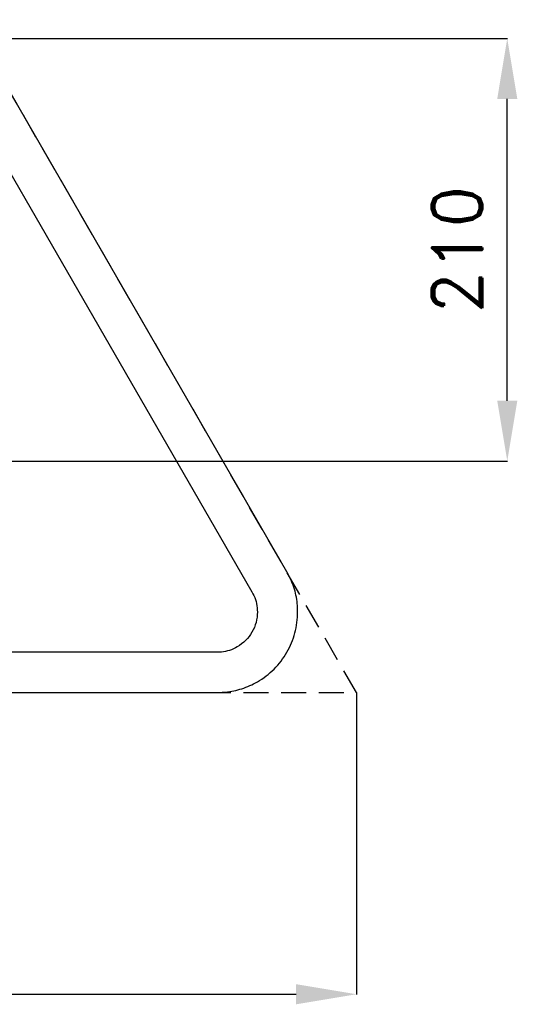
# Model space of a CAD drawing. Header units: millimetres. Extents: x -29 to 951, y -155 to 779.
# Tile 5 of 6: x 703 to 951, y -155 to 334. Entities that reach past the tile are written whole.
import ezdxf

# ---------------------------------------------------------------- set-up
doc = ezdxf.new("R2010")
doc.units = ezdxf.units.MM
doc.header["$LTSCALE"] = 5
doc.linetypes.add('ČÁRKOVANÁX2', pattern=[1.5, 1, -0.5])
doc.layers.add('Kóty', color=2, linetype='Continuous')
doc.layers.add('Značka', color=7, linetype='Continuous')
doc.styles.get("Standard").update_dxf_attribs({"font": 'romand.shx', "height": 25})
doc.dimstyles.get("Standard").update_dxf_attribs({"dimtxt": 25, "dimasz": 30, "dimexe": 0.18, "dimexo": 0.0625, "dimgap": 12.5, "dimtad": 1, "dimdec": 0, "dimzin": 0, "dimdsep": 46, "dimtxsty": 'Standard', "dimcen": 0.09, "dimadec": 0, "dimazin": 0, "dimtfac": 1, "dimtdec": 0, "dimtofl": 0, "dimtmove": 0, "dimatfit": 3, "dimfxl": 1, "dimtolj": 1, "dimtzin": 0, "dimarcsym": 0})

# ---------------------------------------------------------------- blocks, each defined once
blk = doc.blocks.new('*D1')
at = {"layer": 'Defpoints', "color": 0, "transparency": 16777216}
for p in [(-29.28, 0), (870.72, 0), (870.72, -149.94)]:
    blk.add_point(p, dxfattribs=at)
at = {"layer": 'Kóty', "color": 0, "lineweight": -2, "transparency": 16777216}
for p, q in [((-29.28, -0.06), (-29.28, -150.12)), ((870.72, -0.06), (870.72, -150.12)), ((0.72, -149.94), (840.72, -149.94))]:
    blk.add_line(p, q, dxfattribs=at)
at = {"layer": 'Kóty', "color": 0, "transparency": 16777216}
for points in [[(0.72, -144.94), (0.72, -154.94), (-29.28, -149.94)], [(840.72, -144.94), (840.72, -154.94), (870.72, -149.94)]]:
    blk.add_solid(points, dxfattribs=at)
at = {"layer": 'Kóty', "color": 0, "transparency": 16777216, "insert": (420.72, -124.94), "char_height": 25, "attachment_point": 5}
blk.add_mtext('\\A1;900', dxfattribs=at)
blk = doc.blocks.new('*D2')
at = {"layer": 'Defpoints', "color": 0, "transparency": 16777216}
for p in [(453.54, 325), (945.72, 325), (648.54, 115)]:
    blk.add_point(p, dxfattribs=at)
at = {"layer": 'Kóty', "color": 0, "lineweight": -2, "transparency": 16777216}
for p, q in [((453.61, 325), (945.9, 325)), ((945.72, 145), (945.72, 295)), ((648.6, 115), (945.9, 115))]:
    blk.add_line(p, q, dxfattribs=at)
at = {"layer": 'Kóty', "color": 0, "transparency": 16777216}
for points in [[(940.72, 295), (950.72, 295), (945.72, 325)], [(940.72, 145), (950.72, 145), (945.72, 115)]]:
    blk.add_solid(points, dxfattribs=at)
at = {"layer": 'Kóty', "color": 0, "transparency": 16777216, "insert": (920.72, 220), "char_height": 25, "attachment_point": 5, "rotation": 90}
blk.add_mtext('\\A1;210', dxfattribs=at)

msp = doc.modelspace()

# ---------------------------------------------------------------- linework, layer by layer
at = {"layer": 'Značka', "color": 6, "linetype": 'ČÁRKOVANÁX2', "ltscale": 2.5}
msp.add_lwpolyline([(870.72, 0), (420.72, 779.42), (-29.28, 0)], close=True, dxfattribs=at)
at = {"layer": 'Značka', "color": 5}
for points in [[(836.08, 60), (455.36, 719.42), (454.24, 721.19, 0.010748), (453.08, 722.93, 0.055773), (447.54, 729.17, 0.055979), (440.72, 734.06, 0.069561), (431.09, 738.14, 0.069791), (420.72, 739.42, 0.069502), (410.36, 738.12, 0.067732), (400.72, 734.06, 0.055944), (393.86, 729.2, 0.061133), (388.36, 722.93, 0.012257), (387.19, 721.2), (386.08, 719.42), (5.36, 60, 0.003576)], [(40, 0), (801.43, 0, 0.003581), (803.53, 0.08, 0.010743), (805.62, 0.22, 0.055797), (813.79, 1.9, 0.055991), (821.43, 5.36, 0.069582), (829.78, 11.66, 0.069787), (836.08, 20, 0.069497), (840.13, 29.62, 0.067792), (841.43, 40, 0.055928), (840.65, 48.37, 0.060939), (837.98, 56.27), (837.06, 58.15), (836.08, 60)]]:
    msp.add_lwpolyline(points, format="xyb", dxfattribs=at)
at = {"layer": 'Značka', "color": 1}
for points in [[(438.04, 709.42), (818.76, 50), (819.24, 49.07), (819.71, 48.13, -0.055637), (821.02, 44.18, -0.055928), (821.43, 40, -0.069571), (820.79, 34.81, -0.069825), (818.76, 30, -0.069532), (815.6, 25.84, -0.067733), (811.43, 22.68, -0.055923), (807.61, 20.93, -0.061121), (803.53, 20.11, -0.012253), (802.48, 20.04, -0.004086), (801.43, 20)], [(801.43, 20), (40, 20, -0.003586)]]:
    msp.add_lwpolyline(points, format="xyb", dxfattribs=at)

# ---------------------------------------------------------------- dimensions: what is measured, and where the dimension line sits
at = {"layer": 'Kóty'}
dim = msp.add_linear_dim(base=(945.72, 325), p1=(648.54, 115), p2=(453.54, 325), angle=90, dimstyle='Standard', dxfattribs=at)
dim.commit()
dim.dimension.update_dxf_attribs({"geometry": '*D2', "text_midpoint": (920.72, 220)})
dim = msp.add_linear_dim(base=(870.72, -149.94), p1=(-29.28, 0), p2=(870.72, 0), dimstyle='Standard', dxfattribs=at)
dim.commit()
dim.dimension.update_dxf_attribs({"geometry": '*D1', "text_midpoint": (420.72, -124.94)})

doc.saveas('drawing.dxf')
